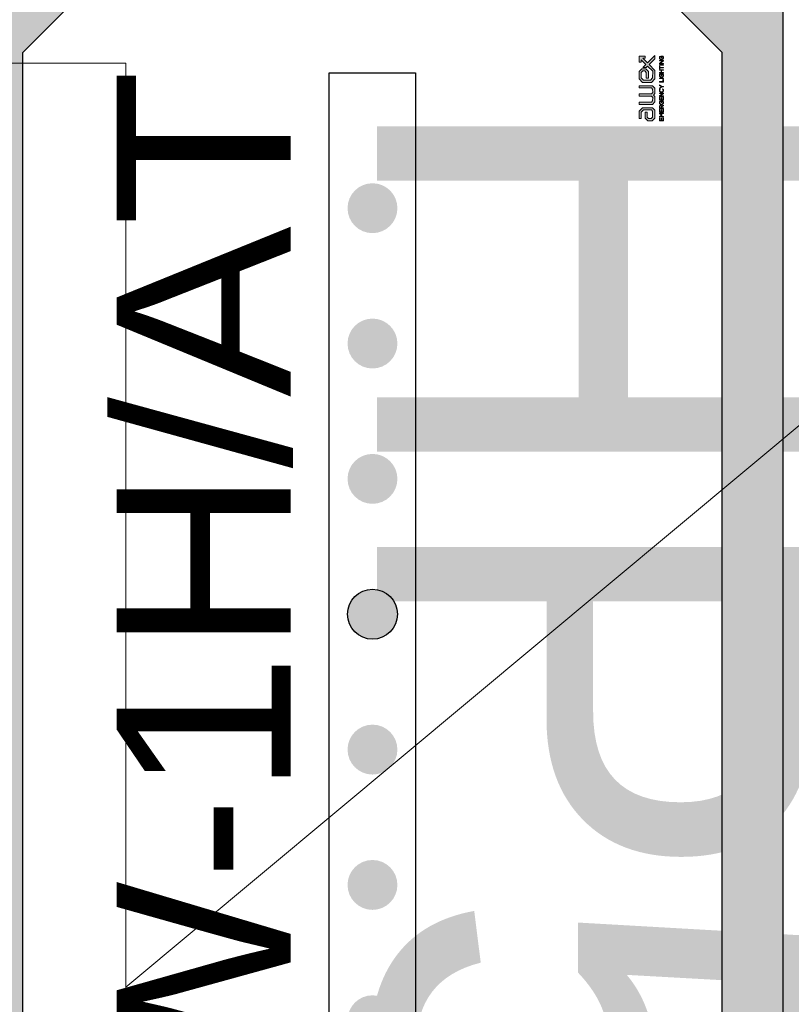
# Model space of a CAD drawing. Header units: centimetres. Extents: x -16053 to 7031, y -7778 to 254.
# Tile 25 of 256: x -12359 to -12332, y -5189 to -5155. Entities that reach past the tile are written whole.
import ezdxf
from ezdxf.enums import TextEntityAlignment as Align

# ---------------------------------------------------------------- set-up
doc = ezdxf.new("R2010")
doc.units = ezdxf.units.CM
doc.header["$MEASUREMENT"] = 0
for name, color, linetype, lineweight in [('AX - ADRESACJA', 4, 'CONTINUOUS', 5), ('IS_szafki hydrantowe', 30, 'CONTINUOUS', 0), ('T - opisy', 250, 'CONTINUOUS', 13)]:
    doc.layers.add(name, color=color, linetype=linetype, lineweight=lineweight)
doc.layers.add('AX - OPRAWY  EWAKUACYJNE', color=1, linetype='CONTINUOUS')
doc.layers.add('OPISY ELEKTRYCZNE', color=120, linetype='CONTINUOUS')
doc.styles.add('RNN', font='txt', dxfattribs={"width": 1.1})
doc.styles.add('ROMANS', font='simplex.shx', dxfattribs={"width": 0.8})
doc.styles.add('trafik_verdana', font='txt')

# ---------------------------------------------------------------- blocks, each defined once
blk = doc.blocks.new('AX - OPRAWY')
at = {"layer": 'AX - OPRAWY  EWAKUACYJNE', "lineweight": 5}
for points in [[(2911.65, 462.419), (2911.65, 462.272), (2912.067, 462.272), (2912.209, 462.136), (2912.209, 461.594), (2912.135, 461.524), (2911.736, 461.524), (2911.647, 461.621), (2911.647, 461.789), (2911.732, 461.876), (2912.069, 461.876), (2912.069, 462.023), (2911.671, 462.023), (2911.5, 461.849), (2911.501, 461.564), (2911.671, 461.377), (2912.193, 461.377), (2912.356, 461.53), (2912.356, 462.199), (2912.126, 462.419)], [(2913.652, 461.593), (2913.578, 461.524), (2913.354, 461.523), (2913.262, 461.608), (2913.262, 462.419), (2913.115, 462.419), (2913.115, 461.608), (2913.027, 461.523), (2912.799, 461.524), (2912.725, 461.593), (2912.725, 462.419), (2912.578, 462.419), (2912.578, 461.529), (2912.742, 461.377), (2913.085, 461.377), (2913.188, 461.476), (2913.296, 461.377), (2913.635, 461.377), (2913.799, 461.529), (2913.799, 462.419), (2913.652, 462.419)], [(2915.189, 461.963), (2914.993, 462.159), (2914.993, 461.951), (2915.085, 461.859), (2914.748, 461.523), (2914.307, 461.524), (2914.165, 461.66), (2914.165, 462.136), (2914.307, 462.272), (2914.667, 462.272), (2914.77, 462.175), (2914.771, 462.04), (2914.671, 461.954), (2914.305, 461.954), (2914.305, 461.807), (2914.732, 461.807), (2914.918, 461.98), (2914.918, 462.233), (2914.732, 462.419), (2914.248, 462.419), (2914.018, 462.198), (2914.018, 461.597), (2914.249, 461.377), (2914.809, 461.377), (2915.189, 461.755), (2915.568, 461.377), (2915.774, 461.377), (2915.293, 461.859), (2915.601, 462.168), (2915.601, 462.018), (2915.748, 462.018), (2915.748, 462.419), (2915.343, 462.419), (2915.343, 462.272), (2915.497, 462.272)], [(2915.748, 462.018), (2915.748, 462.419), (2915.343, 462.419), (2915.343, 462.272), (2915.497, 462.272), (2915.189, 461.963), (2914.993, 462.159), (2914.993, 461.951), (2915.085, 461.859), (2914.748, 461.523), (2914.307, 461.524), (2914.165, 461.66), (2914.165, 462.136), (2914.307, 462.272), (2914.667, 462.272), (2914.77, 462.175), (2914.771, 462.04), (2914.671, 461.954), (2914.305, 461.954), (2914.305, 461.807), (2914.732, 461.807), (2914.918, 461.98), (2914.918, 462.233), (2914.732, 462.419), (2914.248, 462.419), (2914.018, 462.198), (2914.018, 461.597), (2914.249, 461.377), (2914.809, 461.377), (2915.189, 461.755), (2915.568, 461.377), (2915.774, 461.377), (2915.293, 461.859), (2915.601, 462.168), (2915.601, 462.018)], [(2911.499, 461.079), (2911.687, 461.079), (2911.687, 461.053), (2911.528, 461.053), (2911.528, 460.964), (2911.67, 460.964), (2911.67, 460.937), (2911.528, 460.937), (2911.528, 460.846), (2911.689, 460.846), (2911.689, 460.819), (2911.499, 460.819)], [(2911.748, 461.079), (2911.778, 461.079), (2911.873, 460.937), (2911.968, 461.079), (2911.997, 461.079), (2911.997, 460.819), (2911.968, 460.819), (2911.968, 461.03), (2911.873, 460.89), (2911.872, 460.89), (2911.777, 461.03), (2911.777, 460.819), (2911.748, 460.819)], [(2912.063, 461.079), (2912.252, 461.079), (2912.252, 461.053), (2912.093, 461.053), (2912.093, 460.964), (2912.235, 460.964), (2912.235, 460.937), (2912.093, 460.937), (2912.093, 460.846), (2912.253, 460.846), (2912.253, 460.819), (2912.063, 460.819)], [(2912.562, 460.948), (2912.562, 460.949), (2912.562, 460.956), (2912.563, 460.962), (2912.564, 460.969), (2912.565, 460.975), (2912.566, 460.982), (2912.568, 460.988), (2912.569, 460.994), (2912.572, 461), (2912.574, 461.006), (2912.577, 461.012), (2912.58, 461.018), (2912.583, 461.023), (2912.586, 461.028), (2912.59, 461.034), (2912.594, 461.038), (2912.598, 461.043), (2912.603, 461.048), (2912.607, 461.052), (2912.612, 461.056), (2912.617, 461.06), (2912.622, 461.063), (2912.628, 461.067), (2912.634, 461.07), (2912.639, 461.073), (2912.645, 461.075), (2912.652, 461.077), (2912.658, 461.079), (2912.665, 461.081), (2912.672, 461.082), (2912.678, 461.083), (2912.685, 461.083), (2912.693, 461.084), (2912.701, 461.083), (2912.708, 461.083), (2912.716, 461.082), (2912.723, 461.081), (2912.729, 461.08), (2912.736, 461.079), (2912.742, 461.077), (2912.748, 461.075), (2912.754, 461.072), (2912.759, 461.07), (2912.764, 461.067), (2912.77, 461.064), (2912.775, 461.061), (2912.78, 461.057), (2912.785, 461.053), (2912.79, 461.049), (2912.771, 461.027), (2912.767, 461.03), (2912.763, 461.033), (2912.759, 461.036), (2912.755, 461.039), (2912.751, 461.042), (2912.747, 461.044), (2912.742, 461.046), (2912.738, 461.048), (2912.733, 461.05), (2912.728, 461.052), (2912.722, 461.053), (2912.717, 461.054), (2912.711, 461.055), (2912.705, 461.056), (2912.698, 461.057), (2912.692, 461.057), (2912.686, 461.057), (2912.681, 461.056), (2912.676, 461.055), (2912.671, 461.054), (2912.666, 461.053), (2912.661, 461.052), (2912.656, 461.05), (2912.652, 461.048), (2912.647, 461.046), (2912.643, 461.043), (2912.639, 461.041), (2912.635, 461.038), (2912.631, 461.035), (2912.627, 461.032), (2912.624, 461.028), (2912.62, 461.025), (2912.617, 461.021), (2912.614, 461.017), (2912.611, 461.013), (2912.609, 461.009), (2912.606, 461.005), (2912.604, 461), (2912.602, 460.996), (2912.6, 460.991), (2912.598, 460.986), (2912.597, 460.981), (2912.596, 460.976), (2912.595, 460.971), (2912.594, 460.966), (2912.593, 460.961), (2912.593, 460.955), (2912.593, 460.95), (2912.593, 460.949), (2912.593, 460.943), (2912.593, 460.938), (2912.594, 460.932), (2912.595, 460.927), (2912.595, 460.921), (2912.597, 460.916), (2912.598, 460.911), (2912.6, 460.906), (2912.602, 460.901), (2912.604, 460.896), (2912.606, 460.892), (2912.608, 460.888), (2912.611, 460.883), (2912.614, 460.879), (2912.617, 460.875), (2912.62, 460.872), (2912.624, 460.868), (2912.627, 460.865), (2912.631, 460.862), (2912.635, 460.859), (2912.639, 460.856), (2912.644, 460.853), (2912.648, 460.851), (2912.653, 460.849), (2912.658, 460.847), (2912.663, 460.845), (2912.668, 460.844), (2912.673, 460.843), (2912.678, 460.842), (2912.684, 460.841), (2912.69, 460.841), (2912.696, 460.841), (2912.701, 460.841), (2912.707, 460.841), (2912.712, 460.842), (2912.717, 460.843), (2912.723, 460.844), (2912.728, 460.845), (2912.733, 460.847), (2912.738, 460.848), (2912.742, 460.85), (2912.747, 460.852), (2912.751, 460.855), (2912.756, 460.857), (2912.76, 460.859), (2912.764, 460.862), (2912.767, 460.864), (2912.771, 460.867), (2912.771, 460.931), (2912.692, 460.931), (2912.692, 460.958), (2912.799, 460.958), (2912.799, 460.854), (2912.794, 460.85), (2912.789, 460.846), (2912.784, 460.843), (2912.779, 460.839), (2912.773, 460.836), (2912.767, 460.832), (2912.761, 460.829), (2912.754, 460.826), (2912.747, 460.824), (2912.74, 460.821), (2912.733, 460.819), (2912.726, 460.818), (2912.719, 460.816), (2912.711, 460.815), (2912.703, 460.815), (2912.694, 460.814), (2912.687, 460.815), (2912.68, 460.815), (2912.672, 460.816), (2912.665, 460.817), (2912.659, 460.819), (2912.652, 460.82), (2912.646, 460.822), (2912.639, 460.825), (2912.633, 460.828), (2912.628, 460.83), (2912.622, 460.834), (2912.617, 460.837), (2912.612, 460.841), (2912.607, 460.845), (2912.602, 460.849), (2912.598, 460.853), (2912.594, 460.858), (2912.59, 460.863), (2912.586, 460.868), (2912.583, 460.873), (2912.579, 460.879), (2912.576, 460.884), (2912.574, 460.89), (2912.571, 460.896), (2912.569, 460.902), (2912.567, 460.908), (2912.566, 460.915), (2912.564, 460.921), (2912.564, 460.928), (2912.563, 460.935), (2912.562, 460.941)], [(2912.85, 461.079), (2913.039, 461.079), (2913.039, 461.053), (2912.88, 461.053), (2912.88, 460.964), (2913.022, 460.964), (2913.022, 460.937), (2912.88, 460.937), (2912.88, 460.846), (2913.04, 460.846), (2913.04, 460.819), (2912.85, 460.819)], [(2913.1, 461.079), (2913.127, 461.079), (2913.291, 460.871), (2913.291, 461.079), (2913.32, 461.079), (2913.32, 460.819), (2913.296, 460.819), (2913.128, 461.032), (2913.128, 460.819), (2913.1, 460.819)], [(2913.36, 460.948), (2913.36, 460.949), (2913.36, 460.956), (2913.36, 460.963), (2913.361, 460.969), (2913.362, 460.976), (2913.363, 460.983), (2913.365, 460.989), (2913.367, 460.995), (2913.369, 461.001), (2913.372, 461.007), (2913.375, 461.013), (2913.378, 461.019), (2913.381, 461.024), (2913.385, 461.029), (2913.388, 461.034), (2913.393, 461.039), (2913.397, 461.044), (2913.401, 461.048), (2913.406, 461.053), (2913.411, 461.057), (2913.416, 461.061), (2913.421, 461.064), (2913.427, 461.067), (2913.432, 461.07), (2913.438, 461.073), (2913.444, 461.075), (2913.451, 461.078), (2913.457, 461.079), (2913.464, 461.081), (2913.47, 461.082), (2913.477, 461.083), (2913.484, 461.083), (2913.491, 461.084), (2913.5, 461.083), (2913.508, 461.083), (2913.516, 461.082), (2913.524, 461.081), (2913.53, 461.079), (2913.537, 461.077), (2913.544, 461.075), (2913.55, 461.072), (2913.556, 461.069), (2913.562, 461.066), (2913.567, 461.063), (2913.573, 461.059), (2913.578, 461.055), (2913.583, 461.051), (2913.588, 461.047), (2913.593, 461.042), (2913.573, 461.021), (2913.569, 461.025), (2913.564, 461.028), (2913.56, 461.032), (2913.556, 461.035), (2913.551, 461.038), (2913.546, 461.041), (2913.542, 461.044), (2913.537, 461.047), (2913.532, 461.049), (2913.526, 461.051), (2913.521, 461.053), (2913.515, 461.054), (2913.51, 461.055), (2913.504, 461.056), (2913.497, 461.057), (2913.491, 461.057), (2913.486, 461.057), (2913.48, 461.056), (2913.475, 461.055), (2913.47, 461.054), (2913.465, 461.053), (2913.46, 461.052), (2913.455, 461.05), (2913.451, 461.048), (2913.446, 461.046), (2913.442, 461.044), (2913.438, 461.041), (2913.434, 461.039), (2913.43, 461.036), (2913.426, 461.032), (2913.422, 461.029), (2913.419, 461.026), (2913.416, 461.022), (2913.413, 461.018), (2913.41, 461.014), (2913.407, 461.01), (2913.404, 461.005), (2913.402, 461.001), (2913.4, 460.996), (2913.398, 460.992), (2913.396, 460.987), (2913.394, 460.982), (2913.393, 460.977), (2913.392, 460.972), (2913.391, 460.966), (2913.391, 460.961), (2913.39, 460.956), (2913.39, 460.95), (2913.39, 460.949), (2913.39, 460.943), (2913.391, 460.938), (2913.391, 460.933), (2913.392, 460.927), (2913.393, 460.922), (2913.394, 460.917), (2913.396, 460.912), (2913.398, 460.907), (2913.4, 460.902), (2913.402, 460.898), (2913.404, 460.893), (2913.407, 460.889), (2913.41, 460.884), (2913.413, 460.88), (2913.416, 460.876), (2913.419, 460.873), (2913.423, 460.869), (2913.426, 460.866), (2913.43, 460.863), (2913.434, 460.86), (2913.438, 460.857), (2913.442, 460.854), (2913.447, 460.852), (2913.451, 460.85), (2913.456, 460.848), (2913.46, 460.846), (2913.465, 460.845), (2913.47, 460.844), (2913.475, 460.843), (2913.48, 460.842), (2913.486, 460.842), (2913.491, 460.842), (2913.498, 460.842), (2913.504, 460.842), (2913.51, 460.843), (2913.515, 460.844), (2913.521, 460.845), (2913.527, 460.847), (2913.532, 460.849), (2913.537, 460.852), (2913.542, 460.854), (2913.547, 460.857), (2913.552, 460.86), (2913.556, 460.863), (2913.561, 460.867), (2913.566, 460.871), (2913.57, 460.875), (2913.575, 460.879), (2913.594, 460.86), (2913.589, 460.855), (2913.584, 460.85), (2913.579, 460.846), (2913.573, 460.841), (2913.568, 460.837), (2913.562, 460.834), (2913.556, 460.83), (2913.55, 460.827), (2913.543, 460.824), (2913.537, 460.822), (2913.53, 460.82), (2913.522, 460.818), (2913.515, 460.816), (2913.507, 460.815), (2913.499, 460.815), (2913.49, 460.814), (2913.483, 460.815), (2913.476, 460.815), (2913.47, 460.816), (2913.463, 460.817), (2913.456, 460.819), (2913.45, 460.82), (2913.444, 460.822), (2913.438, 460.825), (2913.432, 460.828), (2913.427, 460.83), (2913.421, 460.834), (2913.416, 460.837), (2913.411, 460.841), (2913.406, 460.845), (2913.401, 460.849), (2913.397, 460.853), (2913.393, 460.858), (2913.389, 460.863), (2913.385, 460.868), (2913.381, 460.873), (2913.378, 460.879), (2913.375, 460.884), (2913.372, 460.89), (2913.369, 460.896), (2913.367, 460.902), (2913.365, 460.908), (2913.363, 460.915), (2913.362, 460.921), (2913.361, 460.928), (2913.36, 460.934), (2913.36, 460.941)], [(2913.72, 460.922), (2913.611, 461.079), (2913.647, 461.079), (2913.735, 460.949), (2913.823, 461.079), (2913.858, 461.079), (2913.75, 460.922), (2913.75, 460.819), (2913.72, 460.819)], [(2914.038, 461.079), (2914.068, 461.079), (2914.068, 460.846), (2914.214, 460.846), (2914.214, 460.819), (2914.038, 460.819)], [(2914.271, 461.079), (2914.3, 461.079), (2914.3, 460.819), (2914.271, 460.819)], [(2914.343, 460.948), (2914.343, 460.949), (2914.343, 460.956), (2914.344, 460.962), (2914.345, 460.969), (2914.346, 460.975), (2914.347, 460.982), (2914.349, 460.988), (2914.35, 460.994), (2914.353, 461), (2914.355, 461.006), (2914.358, 461.012), (2914.361, 461.018), (2914.364, 461.023), (2914.367, 461.028), (2914.371, 461.034), (2914.375, 461.038), (2914.379, 461.043), (2914.384, 461.048), (2914.388, 461.052), (2914.393, 461.056), (2914.398, 461.06), (2914.403, 461.063), (2914.409, 461.067), (2914.415, 461.07), (2914.42, 461.073), (2914.426, 461.075), (2914.433, 461.077), (2914.439, 461.079), (2914.446, 461.081), (2914.452, 461.082), (2914.459, 461.083), (2914.466, 461.083), (2914.474, 461.084), (2914.482, 461.083), (2914.489, 461.083), (2914.497, 461.082), (2914.504, 461.081), (2914.51, 461.08), (2914.517, 461.079), (2914.523, 461.077), (2914.529, 461.075), (2914.534, 461.072), (2914.54, 461.07), (2914.545, 461.067), (2914.551, 461.064), (2914.556, 461.061), (2914.561, 461.057), (2914.566, 461.053), (2914.571, 461.049), (2914.552, 461.027), (2914.548, 461.03), (2914.544, 461.033), (2914.54, 461.036), (2914.536, 461.039), (2914.532, 461.042), (2914.528, 461.044), (2914.523, 461.046), (2914.518, 461.048), (2914.514, 461.05), (2914.509, 461.052), (2914.503, 461.053), (2914.498, 461.054), (2914.492, 461.055), (2914.486, 461.056), (2914.479, 461.057), (2914.472, 461.057), (2914.467, 461.057), (2914.462, 461.056), (2914.457, 461.055), (2914.452, 461.054), (2914.447, 461.053), (2914.442, 461.052), (2914.437, 461.05), (2914.433, 461.048), (2914.428, 461.046), (2914.424, 461.043), (2914.42, 461.041), (2914.416, 461.038), (2914.412, 461.035), (2914.408, 461.032), (2914.405, 461.028), (2914.401, 461.025), (2914.398, 461.021), (2914.395, 461.017), (2914.392, 461.013), (2914.39, 461.009), (2914.387, 461.005), (2914.385, 461), (2914.383, 460.996), (2914.381, 460.991), (2914.379, 460.986), (2914.378, 460.981), (2914.377, 460.976), (2914.376, 460.971), (2914.375, 460.966), (2914.374, 460.961), (2914.374, 460.955), (2914.374, 460.95), (2914.374, 460.949), (2914.374, 460.943), (2914.374, 460.938), (2914.375, 460.932), (2914.376, 460.927), (2914.376, 460.921), (2914.378, 460.916), (2914.379, 460.911), (2914.381, 460.906), (2914.383, 460.901), (2914.385, 460.896), (2914.387, 460.892), (2914.389, 460.888), (2914.392, 460.883), (2914.395, 460.879), (2914.398, 460.875), (2914.401, 460.872), (2914.405, 460.868), (2914.408, 460.865), (2914.412, 460.862), (2914.416, 460.859), (2914.42, 460.856), (2914.425, 460.853), (2914.429, 460.851), (2914.434, 460.849), (2914.439, 460.847), (2914.444, 460.845), (2914.449, 460.844), (2914.454, 460.843), (2914.459, 460.842), (2914.465, 460.841), (2914.471, 460.841), (2914.476, 460.841), (2914.482, 460.841), (2914.488, 460.841), (2914.493, 460.842), (2914.498, 460.843), (2914.503, 460.844), (2914.509, 460.845), (2914.514, 460.847), (2914.519, 460.848), (2914.523, 460.85), (2914.528, 460.852), (2914.532, 460.855), (2914.537, 460.857), (2914.541, 460.859), (2914.545, 460.862), (2914.548, 460.864), (2914.552, 460.867), (2914.552, 460.931), (2914.472, 460.931), (2914.472, 460.958), (2914.58, 460.958), (2914.58, 460.854), (2914.575, 460.85), (2914.57, 460.846), (2914.565, 460.843), (2914.56, 460.839), (2914.554, 460.836), (2914.548, 460.832), (2914.542, 460.829), (2914.535, 460.826), (2914.528, 460.824), (2914.521, 460.821), (2914.514, 460.819), (2914.507, 460.818), (2914.499, 460.816), (2914.491, 460.815), (2914.484, 460.815), (2914.475, 460.814), (2914.468, 460.815), (2914.46, 460.815), (2914.453, 460.816), (2914.446, 460.817), (2914.44, 460.819), (2914.433, 460.82), (2914.427, 460.822), (2914.42, 460.825), (2914.414, 460.828), (2914.409, 460.83), (2914.403, 460.834), (2914.398, 460.837), (2914.393, 460.841), (2914.388, 460.845), (2914.383, 460.849), (2914.379, 460.853), (2914.374, 460.858), (2914.37, 460.863), (2914.367, 460.868), (2914.363, 460.873), (2914.36, 460.879), (2914.357, 460.884), (2914.355, 460.89), (2914.352, 460.896), (2914.35, 460.902), (2914.348, 460.908), (2914.347, 460.915), (2914.345, 460.921), (2914.345, 460.928), (2914.344, 460.935), (2914.343, 460.941)], [(2914.631, 461.079), (2914.661, 461.079), (2914.661, 460.964), (2914.811, 460.964), (2914.811, 461.079), (2914.84, 461.079), (2914.84, 460.819), (2914.811, 460.819), (2914.811, 460.936), (2914.661, 460.936), (2914.661, 460.819), (2914.631, 460.819)], [(2914.975, 461.052), (2914.888, 461.052), (2914.888, 461.079), (2915.093, 461.079), (2915.093, 461.052), (2915.005, 461.052), (2915.005, 460.819), (2914.975, 460.819)], [(2915.15, 461.079), (2915.179, 461.079), (2915.179, 460.819), (2915.15, 460.819)], [(2915.241, 461.079), (2915.268, 461.079), (2915.432, 460.871), (2915.432, 461.079), (2915.461, 461.079), (2915.461, 460.819), (2915.437, 460.819), (2915.269, 461.032), (2915.269, 460.819), (2915.241, 460.819)], [(2915.508, 460.948), (2915.508, 460.949), (2915.508, 460.956), (2915.509, 460.962), (2915.51, 460.969), (2915.511, 460.975), (2915.512, 460.982), (2915.514, 460.988), (2915.516, 460.994), (2915.518, 461), (2915.52, 461.006), (2915.523, 461.012), (2915.526, 461.018), (2915.529, 461.023), (2915.532, 461.028), (2915.536, 461.034), (2915.54, 461.038), (2915.544, 461.043), (2915.549, 461.048), (2915.553, 461.052), (2915.558, 461.056), (2915.563, 461.06), (2915.568, 461.063), (2915.574, 461.067), (2915.58, 461.07), (2915.585, 461.073), (2915.591, 461.075), (2915.598, 461.077), (2915.604, 461.079), (2915.611, 461.081), (2915.618, 461.082), (2915.625, 461.083), (2915.631, 461.083), (2915.639, 461.084), (2915.647, 461.083), (2915.654, 461.083), (2915.662, 461.082), (2915.669, 461.081), (2915.676, 461.08), (2915.682, 461.079), (2915.688, 461.077), (2915.694, 461.075), (2915.7, 461.072), (2915.705, 461.07), (2915.711, 461.067), (2915.716, 461.064), (2915.721, 461.061), (2915.726, 461.057), (2915.731, 461.053), (2915.736, 461.049), (2915.717, 461.027), (2915.713, 461.03), (2915.709, 461.033), (2915.705, 461.036), (2915.701, 461.039), (2915.697, 461.042), (2915.693, 461.044), (2915.688, 461.046), (2915.684, 461.048), (2915.679, 461.05), (2915.674, 461.052), (2915.668, 461.053), (2915.663, 461.054), (2915.657, 461.055), (2915.651, 461.056), (2915.644, 461.057), (2915.638, 461.057), (2915.632, 461.057), (2915.627, 461.056), (2915.622, 461.055), (2915.617, 461.054), (2915.612, 461.053), (2915.607, 461.052), (2915.602, 461.05), (2915.598, 461.048), (2915.594, 461.046), (2915.589, 461.043), (2915.585, 461.041), (2915.581, 461.038), (2915.577, 461.035), (2915.573, 461.032), (2915.57, 461.028), (2915.567, 461.025), (2915.563, 461.021), (2915.56, 461.017), (2915.557, 461.013), (2915.555, 461.009), (2915.552, 461.005), (2915.55, 461), (2915.548, 460.996), (2915.546, 460.991), (2915.544, 460.986), (2915.543, 460.981), (2915.542, 460.976), (2915.541, 460.971), (2915.54, 460.966), (2915.539, 460.961), (2915.539, 460.955), (2915.539, 460.95), (2915.539, 460.949), (2915.539, 460.943), (2915.539, 460.938), (2915.54, 460.932), (2915.541, 460.927), (2915.541, 460.921), (2915.543, 460.916), (2915.544, 460.911), (2915.546, 460.906), (2915.548, 460.901), (2915.55, 460.896), (2915.552, 460.892), (2915.555, 460.888), (2915.557, 460.883), (2915.56, 460.879), (2915.563, 460.875), (2915.567, 460.872), (2915.57, 460.868), (2915.573, 460.865), (2915.577, 460.862), (2915.581, 460.859), (2915.585, 460.856), (2915.59, 460.853), (2915.594, 460.851), (2915.599, 460.849), (2915.604, 460.847), (2915.609, 460.845), (2915.614, 460.844), (2915.619, 460.843), (2915.625, 460.842), (2915.63, 460.841), (2915.636, 460.841), (2915.642, 460.841), (2915.647, 460.841), (2915.653, 460.841), (2915.658, 460.842), (2915.664, 460.843), (2915.669, 460.844), (2915.674, 460.845), (2915.679, 460.847), (2915.684, 460.848), (2915.688, 460.85), (2915.693, 460.852), (2915.697, 460.855), (2915.702, 460.857), (2915.706, 460.859), (2915.71, 460.862), (2915.713, 460.864), (2915.717, 460.867), (2915.717, 460.931), (2915.638, 460.931), (2915.638, 460.958), (2915.745, 460.958), (2915.745, 460.854), (2915.74, 460.85), (2915.735, 460.846), (2915.73, 460.843), (2915.725, 460.839), (2915.719, 460.836), (2915.713, 460.832), (2915.707, 460.829), (2915.7, 460.826), (2915.693, 460.824), (2915.686, 460.821), (2915.679, 460.819), (2915.672, 460.818), (2915.664, 460.816), (2915.657, 460.815), (2915.649, 460.815), (2915.641, 460.814), (2915.633, 460.815), (2915.626, 460.815), (2915.618, 460.816), (2915.611, 460.817), (2915.604, 460.819), (2915.598, 460.82), (2915.592, 460.822), (2915.585, 460.825), (2915.579, 460.828), (2915.574, 460.83), (2915.568, 460.834), (2915.563, 460.837), (2915.558, 460.841), (2915.553, 460.845), (2915.548, 460.849), (2915.544, 460.853), (2915.54, 460.858), (2915.536, 460.863), (2915.532, 460.868), (2915.529, 460.873), (2915.525, 460.879), (2915.522, 460.884), (2915.52, 460.89), (2915.517, 460.896), (2915.515, 460.902), (2915.513, 460.908), (2915.512, 460.915), (2915.51, 460.921), (2915.51, 460.928), (2915.509, 460.935), (2915.508, 460.941)]]:
    blk.add_hatch(color=251, dxfattribs=at).paths.add_polyline_path(points)
h = blk.add_hatch(color=251, dxfattribs=at)
h.paths.add_polyline_path([(2912.313, 461.079), (2912.425, 461.079), (2912.431, 461.079), (2912.436, 461.079), (2912.442, 461.078), (2912.447, 461.078), (2912.453, 461.077), (2912.458, 461.075), (2912.463, 461.074), (2912.467, 461.072), (2912.472, 461.071), (2912.476, 461.069), (2912.48, 461.066), (2912.485, 461.064), (2912.489, 461.062), (2912.492, 461.059), (2912.495, 461.056), (2912.499, 461.053), (2912.501, 461.051), (2912.503, 461.048), (2912.505, 461.046), (2912.507, 461.043), (2912.509, 461.04), (2912.51, 461.037), (2912.512, 461.034), (2912.513, 461.031), (2912.514, 461.027), (2912.515, 461.024), (2912.517, 461.02), (2912.517, 461.017), (2912.518, 461.013), (2912.518, 461.009), (2912.518, 461.006), (2912.519, 461.002), (2912.519, 461.001), (2912.518, 460.997), (2912.518, 460.993), (2912.518, 460.989), (2912.517, 460.986), (2912.517, 460.982), (2912.515, 460.979), (2912.514, 460.975), (2912.513, 460.972), (2912.512, 460.969), (2912.51, 460.966), (2912.509, 460.963), (2912.507, 460.96), (2912.505, 460.957), (2912.503, 460.955), (2912.501, 460.952), (2912.499, 460.95), (2912.496, 460.948), (2912.494, 460.945), (2912.491, 460.943), (2912.488, 460.941), (2912.486, 460.939), (2912.482, 460.938), (2912.479, 460.936), (2912.476, 460.934), (2912.47, 460.931), (2912.463, 460.929), (2912.455, 460.927), (2912.448, 460.925), (2912.528, 460.819), (2912.492, 460.819), (2912.416, 460.92), (2912.342, 460.92), (2912.342, 460.819), (2912.313, 460.819)])
h.paths.add_polyline_path([(2912.422, 460.946), (2912.429, 460.947), (2912.436, 460.948), (2912.443, 460.949), (2912.449, 460.95), (2912.452, 460.951), (2912.455, 460.952), (2912.458, 460.953), (2912.46, 460.955), (2912.463, 460.956), (2912.465, 460.957), (2912.468, 460.959), (2912.47, 460.961), (2912.472, 460.962), (2912.474, 460.964), (2912.476, 460.966), (2912.478, 460.968), (2912.48, 460.97), (2912.481, 460.973), (2912.483, 460.975), (2912.484, 460.977), (2912.485, 460.98), (2912.486, 460.983), (2912.487, 460.985), (2912.488, 460.988), (2912.488, 460.991), (2912.489, 460.994), (2912.489, 460.997), (2912.489, 461), (2912.489, 461.001), (2912.489, 461.004), (2912.489, 461.007), (2912.488, 461.009), (2912.488, 461.012), (2912.487, 461.015), (2912.486, 461.018), (2912.485, 461.02), (2912.485, 461.022), (2912.483, 461.025), (2912.482, 461.027), (2912.48, 461.029), (2912.479, 461.031), (2912.477, 461.033), (2912.475, 461.035), (2912.474, 461.037), (2912.471, 461.038), (2912.469, 461.04), (2912.467, 461.042), (2912.464, 461.043), (2912.462, 461.044), (2912.456, 461.047), (2912.451, 461.048), (2912.444, 461.05), (2912.437, 461.051), (2912.43, 461.052), (2912.422, 461.052), (2912.342, 461.052), (2912.342, 460.946)], flags=16)
at = {"layer": 'AX - OPRAWY  EWAKUACYJNE', "color": 251, "lineweight": 5}
for points in [[(2911.65, 462.419), (2911.65, 462.272), (2912.067, 462.272), (2912.209, 462.136), (2912.209, 461.594), (2912.135, 461.524), (2911.736, 461.524), (2911.647, 461.621), (2911.647, 461.789), (2911.732, 461.876), (2912.069, 461.876), (2912.069, 462.023), (2911.671, 462.023), (2911.5, 461.849), (2911.501, 461.564), (2911.671, 461.377), (2912.193, 461.377), (2912.356, 461.53), (2912.356, 462.199), (2912.126, 462.419), (2911.65, 462.419)], [(2913.652, 461.593), (2913.578, 461.524), (2913.354, 461.523), (2913.262, 461.608), (2913.262, 462.419), (2913.115, 462.419), (2913.115, 461.608), (2913.027, 461.523), (2912.799, 461.524), (2912.725, 461.593), (2912.725, 462.419), (2912.578, 462.419), (2912.578, 461.529), (2912.742, 461.377), (2913.085, 461.377), (2913.188, 461.476), (2913.296, 461.377), (2913.635, 461.377), (2913.799, 461.529), (2913.799, 462.419), (2913.652, 462.419), (2913.652, 461.593)], [(2915.748, 462.018), (2915.748, 462.419), (2915.343, 462.419), (2915.343, 462.272), (2915.497, 462.272), (2915.189, 461.963), (2914.993, 462.159), (2914.993, 461.951), (2915.085, 461.859), (2914.748, 461.523), (2914.307, 461.524), (2914.165, 461.66), (2914.165, 462.136), (2914.307, 462.272), (2914.667, 462.272), (2914.77, 462.175), (2914.771, 462.04), (2914.671, 461.954), (2914.305, 461.954), (2914.305, 461.807), (2914.732, 461.807), (2914.918, 461.98), (2914.918, 462.233), (2914.732, 462.419), (2914.248, 462.419), (2914.018, 462.198), (2914.018, 461.597), (2914.249, 461.377), (2914.809, 461.377), (2915.189, 461.755), (2915.568, 461.377), (2915.774, 461.377), (2915.293, 461.859), (2915.601, 462.168), (2915.601, 462.018), (2915.748, 462.018)], [(2911.499, 461.079), (2911.687, 461.079), (2911.687, 461.053), (2911.528, 461.053), (2911.528, 460.964), (2911.67, 460.964), (2911.67, 460.937), (2911.528, 460.937), (2911.528, 460.846), (2911.689, 460.846), (2911.689, 460.819), (2911.499, 460.819), (2911.499, 461.079)], [(2911.748, 461.079), (2911.778, 461.079), (2911.873, 460.937), (2911.968, 461.079), (2911.997, 461.079), (2911.997, 460.819), (2911.968, 460.819), (2911.968, 461.03), (2911.873, 460.89), (2911.872, 460.89), (2911.777, 461.03), (2911.777, 460.819), (2911.748, 460.819), (2911.748, 461.079)], [(2912.063, 461.079), (2912.252, 461.079), (2912.252, 461.053), (2912.093, 461.053), (2912.093, 460.964), (2912.235, 460.964), (2912.235, 460.937), (2912.093, 460.937), (2912.093, 460.846), (2912.253, 460.846), (2912.253, 460.819), (2912.063, 460.819), (2912.063, 461.079)], [(2912.313, 461.079), (2912.425, 461.079), (2912.431, 461.079), (2912.436, 461.079), (2912.442, 461.078), (2912.447, 461.078), (2912.453, 461.077), (2912.458, 461.075), (2912.463, 461.074), (2912.467, 461.072), (2912.472, 461.071), (2912.476, 461.069), (2912.48, 461.066), (2912.485, 461.064), (2912.489, 461.062), (2912.492, 461.059), (2912.495, 461.056), (2912.499, 461.053), (2912.501, 461.051), (2912.503, 461.048), (2912.505, 461.046), (2912.507, 461.043), (2912.509, 461.04), (2912.51, 461.037), (2912.512, 461.034), (2912.513, 461.031), (2912.514, 461.027), (2912.515, 461.024), (2912.517, 461.02), (2912.517, 461.017), (2912.518, 461.013), (2912.518, 461.009), (2912.518, 461.006), (2912.519, 461.002), (2912.519, 461.001), (2912.518, 460.997), (2912.518, 460.993), (2912.518, 460.989), (2912.517, 460.986), (2912.517, 460.982), (2912.515, 460.979), (2912.514, 460.975), (2912.513, 460.972), (2912.512, 460.969), (2912.51, 460.966), (2912.509, 460.963), (2912.507, 460.96), (2912.505, 460.957), (2912.503, 460.955), (2912.501, 460.952), (2912.499, 460.95), (2912.496, 460.948), (2912.494, 460.945), (2912.491, 460.943), (2912.488, 460.941), (2912.486, 460.939), (2912.482, 460.938), (2912.479, 460.936), (2912.476, 460.934), (2912.47, 460.931), (2912.463, 460.929), (2912.455, 460.927), (2912.448, 460.925), (2912.528, 460.819), (2912.492, 460.819), (2912.416, 460.92), (2912.342, 460.92), (2912.342, 460.819), (2912.313, 460.819), (2912.313, 461.079)], [(2912.422, 460.946), (2912.429, 460.947), (2912.436, 460.948), (2912.443, 460.949), (2912.449, 460.95), (2912.452, 460.951), (2912.455, 460.952), (2912.458, 460.953), (2912.46, 460.955), (2912.463, 460.956), (2912.465, 460.957), (2912.468, 460.959), (2912.47, 460.961), (2912.472, 460.962), (2912.474, 460.964), (2912.476, 460.966), (2912.478, 460.968), (2912.48, 460.97), (2912.481, 460.973), (2912.483, 460.975), (2912.484, 460.977), (2912.485, 460.98), (2912.486, 460.983), (2912.487, 460.985), (2912.488, 460.988), (2912.488, 460.991), (2912.489, 460.994), (2912.489, 460.997), (2912.489, 461), (2912.489, 461.001), (2912.489, 461.004), (2912.489, 461.007), (2912.488, 461.009), (2912.488, 461.012), (2912.487, 461.015), (2912.486, 461.018), (2912.485, 461.02), (2912.485, 461.022), (2912.483, 461.025), (2912.482, 461.027), (2912.48, 461.029), (2912.479, 461.031), (2912.477, 461.033), (2912.475, 461.035), (2912.474, 461.037), (2912.471, 461.038), (2912.469, 461.04), (2912.467, 461.042), (2912.464, 461.043), (2912.462, 461.044), (2912.456, 461.047), (2912.451, 461.048), (2912.444, 461.05), (2912.437, 461.051), (2912.43, 461.052), (2912.422, 461.052), (2912.342, 461.052), (2912.342, 460.946), (2912.422, 460.946)], [(2912.562, 460.948), (2912.562, 460.949), (2912.562, 460.956), (2912.563, 460.962), (2912.564, 460.969), (2912.565, 460.975), (2912.566, 460.982), (2912.568, 460.988), (2912.569, 460.994), (2912.572, 461), (2912.574, 461.006), (2912.577, 461.012), (2912.58, 461.018), (2912.583, 461.023), (2912.586, 461.028), (2912.59, 461.034), (2912.594, 461.038), (2912.598, 461.043), (2912.603, 461.048), (2912.607, 461.052), (2912.612, 461.056), (2912.617, 461.06), (2912.622, 461.063), (2912.628, 461.067), (2912.634, 461.07), (2912.639, 461.073), (2912.645, 461.075), (2912.652, 461.077), (2912.658, 461.079), (2912.665, 461.081), (2912.672, 461.082), (2912.678, 461.083), (2912.685, 461.083), (2912.693, 461.084), (2912.701, 461.083), (2912.708, 461.083), (2912.716, 461.082), (2912.723, 461.081), (2912.729, 461.08), (2912.736, 461.079), (2912.742, 461.077), (2912.748, 461.075), (2912.754, 461.072), (2912.759, 461.07), (2912.764, 461.067), (2912.77, 461.064), (2912.775, 461.061), (2912.78, 461.057), (2912.785, 461.053), (2912.79, 461.049), (2912.771, 461.027), (2912.767, 461.03), (2912.763, 461.033), (2912.759, 461.036), (2912.755, 461.039), (2912.751, 461.042), (2912.747, 461.044), (2912.742, 461.046), (2912.738, 461.048), (2912.733, 461.05), (2912.728, 461.052), (2912.722, 461.053), (2912.717, 461.054), (2912.711, 461.055), (2912.705, 461.056), (2912.698, 461.057), (2912.692, 461.057), (2912.686, 461.057), (2912.681, 461.056), (2912.676, 461.055), (2912.671, 461.054), (2912.666, 461.053), (2912.661, 461.052), (2912.656, 461.05), (2912.652, 461.048), (2912.647, 461.046), (2912.643, 461.043), (2912.639, 461.041), (2912.635, 461.038), (2912.631, 461.035), (2912.627, 461.032), (2912.624, 461.028), (2912.62, 461.025), (2912.617, 461.021), (2912.614, 461.017), (2912.611, 461.013), (2912.609, 461.009), (2912.606, 461.005), (2912.604, 461), (2912.602, 460.996), (2912.6, 460.991), (2912.598, 460.986), (2912.597, 460.981), (2912.596, 460.976), (2912.595, 460.971), (2912.594, 460.966), (2912.593, 460.961), (2912.593, 460.955), (2912.593, 460.95), (2912.593, 460.949), (2912.593, 460.943), (2912.593, 460.938), (2912.594, 460.932), (2912.595, 460.927), (2912.595, 460.921), (2912.597, 460.916), (2912.598, 460.911), (2912.6, 460.906), (2912.602, 460.901), (2912.604, 460.896), (2912.606, 460.892), (2912.608, 460.888), (2912.611, 460.883), (2912.614, 460.879), (2912.617, 460.875), (2912.62, 460.872), (2912.624, 460.868), (2912.627, 460.865), (2912.631, 460.862), (2912.635, 460.859), (2912.639, 460.856), (2912.644, 460.853), (2912.648, 460.851), (2912.653, 460.849), (2912.658, 460.847), (2912.663, 460.845), (2912.668, 460.844), (2912.673, 460.843), (2912.678, 460.842), (2912.684, 460.841), (2912.69, 460.841), (2912.696, 460.841), (2912.701, 460.841), (2912.707, 460.841), (2912.712, 460.842), (2912.717, 460.843), (2912.723, 460.844), (2912.728, 460.845), (2912.733, 460.847), (2912.738, 460.848), (2912.742, 460.85), (2912.747, 460.852), (2912.751, 460.855), (2912.756, 460.857), (2912.76, 460.859), (2912.764, 460.862), (2912.767, 460.864), (2912.771, 460.867), (2912.771, 460.931), (2912.692, 460.931), (2912.692, 460.958), (2912.799, 460.958), (2912.799, 460.854), (2912.794, 460.85), (2912.789, 460.846), (2912.784, 460.843), (2912.779, 460.839), (2912.773, 460.836), (2912.767, 460.832), (2912.761, 460.829), (2912.754, 460.826), (2912.747, 460.824), (2912.74, 460.821), (2912.733, 460.819), (2912.726, 460.818), (2912.719, 460.816), (2912.711, 460.815), (2912.703, 460.815), (2912.694, 460.814), (2912.687, 460.815), (2912.68, 460.815), (2912.672, 460.816), (2912.665, 460.817), (2912.659, 460.819), (2912.652, 460.82), (2912.646, 460.822), (2912.639, 460.825), (2912.633, 460.828), (2912.628, 460.83), (2912.622, 460.834), (2912.617, 460.837), (2912.612, 460.841), (2912.607, 460.845), (2912.602, 460.849), (2912.598, 460.853), (2912.594, 460.858), (2912.59, 460.863), (2912.586, 460.868), (2912.583, 460.873), (2912.579, 460.879), (2912.576, 460.884), (2912.574, 460.89), (2912.571, 460.896), (2912.569, 460.902), (2912.567, 460.908), (2912.566, 460.915), (2912.564, 460.921), (2912.564, 460.928), (2912.563, 460.935), (2912.562, 460.941), (2912.562, 460.948)], [(2912.85, 461.079), (2913.039, 461.079), (2913.039, 461.053), (2912.88, 461.053), (2912.88, 460.964), (2913.022, 460.964), (2913.022, 460.937), (2912.88, 460.937), (2912.88, 460.846), (2913.04, 460.846), (2913.04, 460.819), (2912.85, 460.819), (2912.85, 461.079)], [(2913.1, 461.079), (2913.127, 461.079), (2913.291, 460.871), (2913.291, 461.079), (2913.32, 461.079), (2913.32, 460.819), (2913.296, 460.819), (2913.128, 461.032), (2913.128, 460.819), (2913.1, 460.819), (2913.1, 461.079)], [(2913.36, 460.948), (2913.36, 460.949), (2913.36, 460.956), (2913.36, 460.963), (2913.361, 460.969), (2913.362, 460.976), (2913.363, 460.983), (2913.365, 460.989), (2913.367, 460.995), (2913.369, 461.001), (2913.372, 461.007), (2913.375, 461.013), (2913.378, 461.019), (2913.381, 461.024), (2913.385, 461.029), (2913.388, 461.034), (2913.393, 461.039), (2913.397, 461.044), (2913.401, 461.048), (2913.406, 461.053), (2913.411, 461.057), (2913.416, 461.061), (2913.421, 461.064), (2913.427, 461.067), (2913.432, 461.07), (2913.438, 461.073), (2913.444, 461.075), (2913.451, 461.078), (2913.457, 461.079), (2913.464, 461.081), (2913.47, 461.082), (2913.477, 461.083), (2913.484, 461.083), (2913.491, 461.084), (2913.5, 461.083), (2913.508, 461.083), (2913.516, 461.082), (2913.524, 461.081), (2913.53, 461.079), (2913.537, 461.077), (2913.544, 461.075), (2913.55, 461.072), (2913.556, 461.069), (2913.562, 461.066), (2913.567, 461.063), (2913.573, 461.059), (2913.578, 461.055), (2913.583, 461.051), (2913.588, 461.047), (2913.593, 461.042), (2913.573, 461.021), (2913.569, 461.025), (2913.564, 461.028), (2913.56, 461.032), (2913.556, 461.035), (2913.551, 461.038), (2913.546, 461.041), (2913.542, 461.044), (2913.537, 461.047), (2913.532, 461.049), (2913.526, 461.051), (2913.521, 461.053), (2913.515, 461.054), (2913.51, 461.055), (2913.504, 461.056), (2913.497, 461.057), (2913.491, 461.057), (2913.486, 461.057), (2913.48, 461.056), (2913.475, 461.055), (2913.47, 461.054), (2913.465, 461.053), (2913.46, 461.052), (2913.455, 461.05), (2913.451, 461.048), (2913.446, 461.046), (2913.442, 461.044), (2913.438, 461.041), (2913.434, 461.039), (2913.43, 461.036), (2913.426, 461.032), (2913.422, 461.029), (2913.419, 461.026), (2913.416, 461.022), (2913.413, 461.018), (2913.41, 461.014), (2913.407, 461.01), (2913.404, 461.005), (2913.402, 461.001), (2913.4, 460.996), (2913.398, 460.992), (2913.396, 460.987), (2913.394, 460.982), (2913.393, 460.977), (2913.392, 460.972), (2913.391, 460.966), (2913.391, 460.961), (2913.39, 460.956), (2913.39, 460.95), (2913.39, 460.949), (2913.39, 460.943), (2913.391, 460.938), (2913.391, 460.933), (2913.392, 460.927), (2913.393, 460.922), (2913.394, 460.917), (2913.396, 460.912), (2913.398, 460.907), (2913.4, 460.902), (2913.402, 460.898), (2913.404, 460.893), (2913.407, 460.889), (2913.41, 460.884), (2913.413, 460.88), (2913.416, 460.876), (2913.419, 460.873), (2913.423, 460.869), (2913.426, 460.866), (2913.43, 460.863), (2913.434, 460.86), (2913.438, 460.857), (2913.442, 460.854), (2913.447, 460.852), (2913.451, 460.85), (2913.456, 460.848), (2913.46, 460.846), (2913.465, 460.845), (2913.47, 460.844), (2913.475, 460.843), (2913.48, 460.842), (2913.486, 460.842), (2913.491, 460.842), (2913.498, 460.842), (2913.504, 460.842), (2913.51, 460.843), (2913.515, 460.844), (2913.521, 460.845), (2913.527, 460.847), (2913.532, 460.849), (2913.537, 460.852), (2913.542, 460.854), (2913.547, 460.857), (2913.552, 460.86), (2913.556, 460.863), (2913.561, 460.867), (2913.566, 460.871), (2913.57, 460.875), (2913.575, 460.879), (2913.594, 460.86), (2913.589, 460.855), (2913.584, 460.85), (2913.579, 460.846), (2913.573, 460.841), (2913.568, 460.837), (2913.562, 460.834), (2913.556, 460.83), (2913.55, 460.827), (2913.543, 460.824), (2913.537, 460.822), (2913.53, 460.82), (2913.522, 460.818), (2913.515, 460.816), (2913.507, 460.815), (2913.499, 460.815), (2913.49, 460.814), (2913.483, 460.815), (2913.476, 460.815), (2913.47, 460.816), (2913.463, 460.817), (2913.456, 460.819), (2913.45, 460.82), (2913.444, 460.822), (2913.438, 460.825), (2913.432, 460.828), (2913.427, 460.83), (2913.421, 460.834), (2913.416, 460.837), (2913.411, 460.841), (2913.406, 460.845), (2913.401, 460.849), (2913.397, 460.853), (2913.393, 460.858), (2913.389, 460.863), (2913.385, 460.868), (2913.381, 460.873), (2913.378, 460.879), (2913.375, 460.884), (2913.372, 460.89), (2913.369, 460.896), (2913.367, 460.902), (2913.365, 460.908), (2913.363, 460.915), (2913.362, 460.921), (2913.361, 460.928), (2913.36, 460.934), (2913.36, 460.941), (2913.36, 460.948)], [(2913.72, 460.922), (2913.611, 461.079), (2913.647, 461.079), (2913.735, 460.949), (2913.823, 461.079), (2913.858, 461.079), (2913.75, 460.922), (2913.75, 460.819), (2913.72, 460.819), (2913.72, 460.922)], [(2914.038, 461.079), (2914.068, 461.079), (2914.068, 460.846), (2914.214, 460.846), (2914.214, 460.819), (2914.038, 460.819), (2914.038, 461.079)], [(2914.271, 461.079), (2914.3, 461.079), (2914.3, 460.819), (2914.271, 460.819), (2914.271, 461.079)], [(2914.343, 460.948), (2914.343, 460.949), (2914.343, 460.956), (2914.344, 460.962), (2914.345, 460.969), (2914.346, 460.975), (2914.347, 460.982), (2914.349, 460.988), (2914.35, 460.994), (2914.353, 461), (2914.355, 461.006), (2914.358, 461.012), (2914.361, 461.018), (2914.364, 461.023), (2914.367, 461.028), (2914.371, 461.034), (2914.375, 461.038), (2914.379, 461.043), (2914.384, 461.048), (2914.388, 461.052), (2914.393, 461.056), (2914.398, 461.06), (2914.403, 461.063), (2914.409, 461.067), (2914.415, 461.07), (2914.42, 461.073), (2914.426, 461.075), (2914.433, 461.077), (2914.439, 461.079), (2914.446, 461.081), (2914.452, 461.082), (2914.459, 461.083), (2914.466, 461.083), (2914.474, 461.084), (2914.482, 461.083), (2914.489, 461.083), (2914.497, 461.082), (2914.504, 461.081), (2914.51, 461.08), (2914.517, 461.079), (2914.523, 461.077), (2914.529, 461.075), (2914.534, 461.072), (2914.54, 461.07), (2914.545, 461.067), (2914.551, 461.064), (2914.556, 461.061), (2914.561, 461.057), (2914.566, 461.053), (2914.571, 461.049), (2914.552, 461.027), (2914.548, 461.03), (2914.544, 461.033), (2914.54, 461.036), (2914.536, 461.039), (2914.532, 461.042), (2914.528, 461.044), (2914.523, 461.046), (2914.518, 461.048), (2914.514, 461.05), (2914.509, 461.052), (2914.503, 461.053), (2914.498, 461.054), (2914.492, 461.055), (2914.486, 461.056), (2914.479, 461.057), (2914.472, 461.057), (2914.467, 461.057), (2914.462, 461.056), (2914.457, 461.055), (2914.452, 461.054), (2914.447, 461.053), (2914.442, 461.052), (2914.437, 461.05), (2914.433, 461.048), (2914.428, 461.046), (2914.424, 461.043), (2914.42, 461.041), (2914.416, 461.038), (2914.412, 461.035), (2914.408, 461.032), (2914.405, 461.028), (2914.401, 461.025), (2914.398, 461.021), (2914.395, 461.017), (2914.392, 461.013), (2914.39, 461.009), (2914.387, 461.005), (2914.385, 461), (2914.383, 460.996), (2914.381, 460.991), (2914.379, 460.986), (2914.378, 460.981), (2914.377, 460.976), (2914.376, 460.971), (2914.375, 460.966), (2914.374, 460.961), (2914.374, 460.955), (2914.374, 460.95), (2914.374, 460.949), (2914.374, 460.943), (2914.374, 460.938), (2914.375, 460.932), (2914.376, 460.927), (2914.376, 460.921), (2914.378, 460.916), (2914.379, 460.911), (2914.381, 460.906), (2914.383, 460.901), (2914.385, 460.896), (2914.387, 460.892), (2914.389, 460.888), (2914.392, 460.883), (2914.395, 460.879), (2914.398, 460.875), (2914.401, 460.872), (2914.405, 460.868), (2914.408, 460.865), (2914.412, 460.862), (2914.416, 460.859), (2914.42, 460.856), (2914.425, 460.853), (2914.429, 460.851), (2914.434, 460.849), (2914.439, 460.847), (2914.444, 460.845), (2914.449, 460.844), (2914.454, 460.843), (2914.459, 460.842), (2914.465, 460.841), (2914.471, 460.841), (2914.476, 460.841), (2914.482, 460.841), (2914.488, 460.841), (2914.493, 460.842), (2914.498, 460.843), (2914.503, 460.844), (2914.509, 460.845), (2914.514, 460.847), (2914.519, 460.848), (2914.523, 460.85), (2914.528, 460.852), (2914.532, 460.855), (2914.537, 460.857), (2914.541, 460.859), (2914.545, 460.862), (2914.548, 460.864), (2914.552, 460.867), (2914.552, 460.931), (2914.472, 460.931), (2914.472, 460.958), (2914.58, 460.958), (2914.58, 460.854), (2914.575, 460.85), (2914.57, 460.846), (2914.565, 460.843), (2914.56, 460.839), (2914.554, 460.836), (2914.548, 460.832), (2914.542, 460.829), (2914.535, 460.826), (2914.528, 460.824), (2914.521, 460.821), (2914.514, 460.819), (2914.507, 460.818), (2914.499, 460.816), (2914.491, 460.815), (2914.484, 460.815), (2914.475, 460.814), (2914.468, 460.815), (2914.46, 460.815), (2914.453, 460.816), (2914.446, 460.817), (2914.44, 460.819), (2914.433, 460.82), (2914.427, 460.822), (2914.42, 460.825), (2914.414, 460.828), (2914.409, 460.83), (2914.403, 460.834), (2914.398, 460.837), (2914.393, 460.841), (2914.388, 460.845), (2914.383, 460.849), (2914.379, 460.853), (2914.374, 460.858), (2914.37, 460.863), (2914.367, 460.868), (2914.363, 460.873), (2914.36, 460.879), (2914.357, 460.884), (2914.355, 460.89), (2914.352, 460.896), (2914.35, 460.902), (2914.348, 460.908), (2914.347, 460.915), (2914.345, 460.921), (2914.345, 460.928), (2914.344, 460.935), (2914.343, 460.941), (2914.343, 460.948)], [(2914.631, 461.079), (2914.661, 461.079), (2914.661, 460.964), (2914.811, 460.964), (2914.811, 461.079), (2914.84, 461.079), (2914.84, 460.819), (2914.811, 460.819), (2914.811, 460.936), (2914.661, 460.936), (2914.661, 460.819), (2914.631, 460.819), (2914.631, 461.079)], [(2914.975, 461.052), (2914.888, 461.052), (2914.888, 461.079), (2915.093, 461.079), (2915.093, 461.052), (2915.005, 461.052), (2915.005, 460.819), (2914.975, 460.819), (2914.975, 461.052)], [(2915.15, 461.079), (2915.179, 461.079), (2915.179, 460.819), (2915.15, 460.819), (2915.15, 461.079)], [(2915.241, 461.079), (2915.268, 461.079), (2915.432, 460.871), (2915.432, 461.079), (2915.461, 461.079), (2915.461, 460.819), (2915.437, 460.819), (2915.269, 461.032), (2915.269, 460.819), (2915.241, 460.819), (2915.241, 461.079)], [(2915.508, 460.948), (2915.508, 460.949), (2915.508, 460.956), (2915.509, 460.962), (2915.51, 460.969), (2915.511, 460.975), (2915.512, 460.982), (2915.514, 460.988), (2915.516, 460.994), (2915.518, 461), (2915.52, 461.006), (2915.523, 461.012), (2915.526, 461.018), (2915.529, 461.023), (2915.532, 461.028), (2915.536, 461.034), (2915.54, 461.038), (2915.544, 461.043), (2915.549, 461.048), (2915.553, 461.052), (2915.558, 461.056), (2915.563, 461.06), (2915.568, 461.063), (2915.574, 461.067), (2915.58, 461.07), (2915.585, 461.073), (2915.591, 461.075), (2915.598, 461.077), (2915.604, 461.079), (2915.611, 461.081), (2915.618, 461.082), (2915.625, 461.083), (2915.631, 461.083), (2915.639, 461.084), (2915.647, 461.083), (2915.654, 461.083), (2915.662, 461.082), (2915.669, 461.081), (2915.676, 461.08), (2915.682, 461.079), (2915.688, 461.077), (2915.694, 461.075), (2915.7, 461.072), (2915.705, 461.07), (2915.711, 461.067), (2915.716, 461.064), (2915.721, 461.061), (2915.726, 461.057), (2915.731, 461.053), (2915.736, 461.049), (2915.717, 461.027), (2915.713, 461.03), (2915.709, 461.033), (2915.705, 461.036), (2915.701, 461.039), (2915.697, 461.042), (2915.693, 461.044), (2915.688, 461.046), (2915.684, 461.048), (2915.679, 461.05), (2915.674, 461.052), (2915.668, 461.053), (2915.663, 461.054), (2915.657, 461.055), (2915.651, 461.056), (2915.644, 461.057), (2915.638, 461.057), (2915.632, 461.057), (2915.627, 461.056), (2915.622, 461.055), (2915.617, 461.054), (2915.612, 461.053), (2915.607, 461.052), (2915.602, 461.05), (2915.598, 461.048), (2915.594, 461.046), (2915.589, 461.043), (2915.585, 461.041), (2915.581, 461.038), (2915.577, 461.035), (2915.573, 461.032), (2915.57, 461.028), (2915.567, 461.025), (2915.563, 461.021), (2915.56, 461.017), (2915.557, 461.013), (2915.555, 461.009), (2915.552, 461.005), (2915.55, 461), (2915.548, 460.996), (2915.546, 460.991), (2915.544, 460.986), (2915.543, 460.981), (2915.542, 460.976), (2915.541, 460.971), (2915.54, 460.966), (2915.539, 460.961), (2915.539, 460.955), (2915.539, 460.95), (2915.539, 460.949), (2915.539, 460.943), (2915.539, 460.938), (2915.54, 460.932), (2915.541, 460.927), (2915.541, 460.921), (2915.543, 460.916), (2915.544, 460.911), (2915.546, 460.906), (2915.548, 460.901), (2915.55, 460.896), (2915.552, 460.892), (2915.555, 460.888), (2915.557, 460.883), (2915.56, 460.879), (2915.563, 460.875), (2915.567, 460.872), (2915.57, 460.868), (2915.573, 460.865), (2915.577, 460.862), (2915.581, 460.859), (2915.585, 460.856), (2915.59, 460.853), (2915.594, 460.851), (2915.599, 460.849), (2915.604, 460.847), (2915.609, 460.845), (2915.614, 460.844), (2915.619, 460.843), (2915.625, 460.842), (2915.63, 460.841), (2915.636, 460.841), (2915.642, 460.841), (2915.647, 460.841), (2915.653, 460.841), (2915.658, 460.842), (2915.664, 460.843), (2915.669, 460.844), (2915.674, 460.845), (2915.679, 460.847), (2915.684, 460.848), (2915.688, 460.85), (2915.693, 460.852), (2915.697, 460.855), (2915.702, 460.857), (2915.706, 460.859), (2915.71, 460.862), (2915.713, 460.864), (2915.717, 460.867), (2915.717, 460.931), (2915.638, 460.931), (2915.638, 460.958), (2915.745, 460.958), (2915.745, 460.854), (2915.74, 460.85), (2915.735, 460.846), (2915.73, 460.843), (2915.725, 460.839), (2915.719, 460.836), (2915.713, 460.832), (2915.707, 460.829), (2915.7, 460.826), (2915.693, 460.824), (2915.686, 460.821), (2915.679, 460.819), (2915.672, 460.818), (2915.664, 460.816), (2915.657, 460.815), (2915.649, 460.815), (2915.641, 460.814), (2915.633, 460.815), (2915.626, 460.815), (2915.618, 460.816), (2915.611, 460.817), (2915.604, 460.819), (2915.598, 460.82), (2915.592, 460.822), (2915.585, 460.825), (2915.579, 460.828), (2915.574, 460.83), (2915.568, 460.834), (2915.563, 460.837), (2915.558, 460.841), (2915.553, 460.845), (2915.548, 460.849), (2915.544, 460.853), (2915.54, 460.858), (2915.536, 460.863), (2915.532, 460.868), (2915.529, 460.873), (2915.525, 460.879), (2915.522, 460.884), (2915.52, 460.89), (2915.517, 460.896), (2915.515, 460.902), (2915.513, 460.908), (2915.512, 460.915), (2915.51, 460.921), (2915.51, 460.928), (2915.509, 460.935), (2915.508, 460.941), (2915.508, 460.948)]]:
    blk.add_lwpolyline(points, close=True, dxfattribs=at)
blk = doc.blocks.new('XL30')
at = {"layer": 'AX - OPRAWY  EWAKUACYJNE'}
h = blk.add_hatch(color=256, dxfattribs=at)
h.paths.add_polyline_path([(-31.001, -18.871), (-0.285, -18.871), (30.432, -18.871), (37.994, -11.309), (37.994, 11.845), (30.432, 19.408), (-0.285, 19.408), (-31.001, 19.408), (-38.564, 11.845), (-38.564, -11.309)])
h.paths.add_polyline_path([(-32.154, -9.725), (-25.802, -16.077), (0, -16.077), (25.802, -16.077), (32.154, -9.725), (32.154, 9.725), (25.802, 16.077), (0, 16.077), (-25.802, 16.077), (-32.154, 9.725)], flags=16)
h = blk.add_hatch(color=256, dxfattribs=at)
edge = h.paths.add_edge_path()
edge.add_arc((-18.65, 0), 1.146, 0, 360)
h = blk.add_hatch(color=256, dxfattribs=at)
edge = h.paths.add_edge_path()
edge.add_arc((-12.433, 0), 1.146, 0, 360)
h = blk.add_hatch(color=256, dxfattribs=at)
edge = h.paths.add_edge_path()
edge.add_arc((-6.217, 0), 1.146, 0, 360)
h = blk.add_hatch(color=256, dxfattribs=at)
edge = h.paths.add_edge_path()
edge.add_arc((0, 0), 1.146, 0, 360)
h = blk.add_hatch(color=256, dxfattribs=at)
edge = h.paths.add_edge_path()
edge.add_arc((6.217, 0), 1.146, 0, 360)
h = blk.add_hatch(color=256, dxfattribs=at)
edge = h.paths.add_edge_path()
edge.add_arc((12.433, 0), 1.146, 0, 360)
h = blk.add_hatch(color=256, dxfattribs=at)
edge = h.paths.add_edge_path()
edge.add_arc((18.65, 0), 1.146, 0, 360)
for p, q in [((-25.802, 16.077), (0, 16.077)), ((0, 16.077), (25.802, 16.077)), ((25.802, 16.077), (32.154, 9.725)), ((-24.866, 1.985), (24.866, 1.985)), ((24.866, 1.985), (24.866, -1.985)), ((24.866, -1.985), (-24.866, -1.985)), ((25.802, -16.077), (32.154, -9.725)), ((-25.802, -16.077), (0, -16.077)), ((0, -16.077), (25.802, -16.077)), ((-31.001, -18.871), (-0.285, -18.871)), ((-0.285, -18.871), (30.432, -18.871))]:
    blk.add_line(p, q, dxfattribs=at)
blk.add_circle((0, 0), 1.146, dxfattribs=at)
at = {"layer": 'AX - OPRAWY  EWAKUACYJNE', "xscale": 0.7, "yscale": 0.7, "zscale": 0.7}
blk.add_blockref('AX - OPRAWY', (-2015.385, -335.946), dxfattribs=at)
at = {"layer": 'AX - ADRESACJA', "style": 'ROMANS', "width": 0.8, "flags": 4}
blk.add_attdef('AX_ADRES', text='', height=20, dxfattribs=at).set_placement((-2.401, -42.734), align=Align.MIDDLE)
at = {"layer": 'AX - OPRAWY  EWAKUACYJNE', "style": 'ROMANS', "width": 0.8, "flags": 13}
blk.add_attdef('TYP', (-25.554, -14.152), '', height=0.2, dxfattribs=at)

msp = doc.modelspace()

# ---------------------------------------------------------------- linework, layer by layer
at = {"layer": 'IS_szafki hydrantowe'}
msp.add_lwpolyline([(-12380.2, -5226.768), (-12355.2, -5226.768), (-12355.2, -5156.768), (-12380.2, -5156.768)], close=True, dxfattribs=at)
at = {"layer": 'T - opisy', "ltscale": 10}
msp.add_line((-12355.2, -5188.597), (-12219.236, -5075.283), dxfattribs=at)

# ---------------------------------------------------------------- block references
at = {"layer": 'AX - OPRAWY  EWAKUACYJNE', "color": 2, "xscale": 0.75, "yscale": 0.75, "zscale": 0.75, "rotation": 90}
msp.add_blockref('XL30', (-12346.692, -5175.748), dxfattribs=at)

# ---------------------------------------------------------------- texts
at = {"layer": 'OPISY ELEKTRYCZNE', "linetype": 'Continuous', "style": 'RNN', "width": 1.1}
msp.add_text('AW-1H/AT', height=6, rotation=90, dxfattribs=at).set_placement((-12349.514, -5199.158))
at = {"layer": 'T - opisy', "linetype": 'Continuous', "ltscale": 30, "insert": (-12331.537, -5157.3), "char_height": 15, "width": 382.98119, "attachment_point": 1, "rotation": 270, "style": 'trafik_verdana'}
msp.add_mtext('HP5', dxfattribs=at)

doc.saveas('drawing.dxf')
